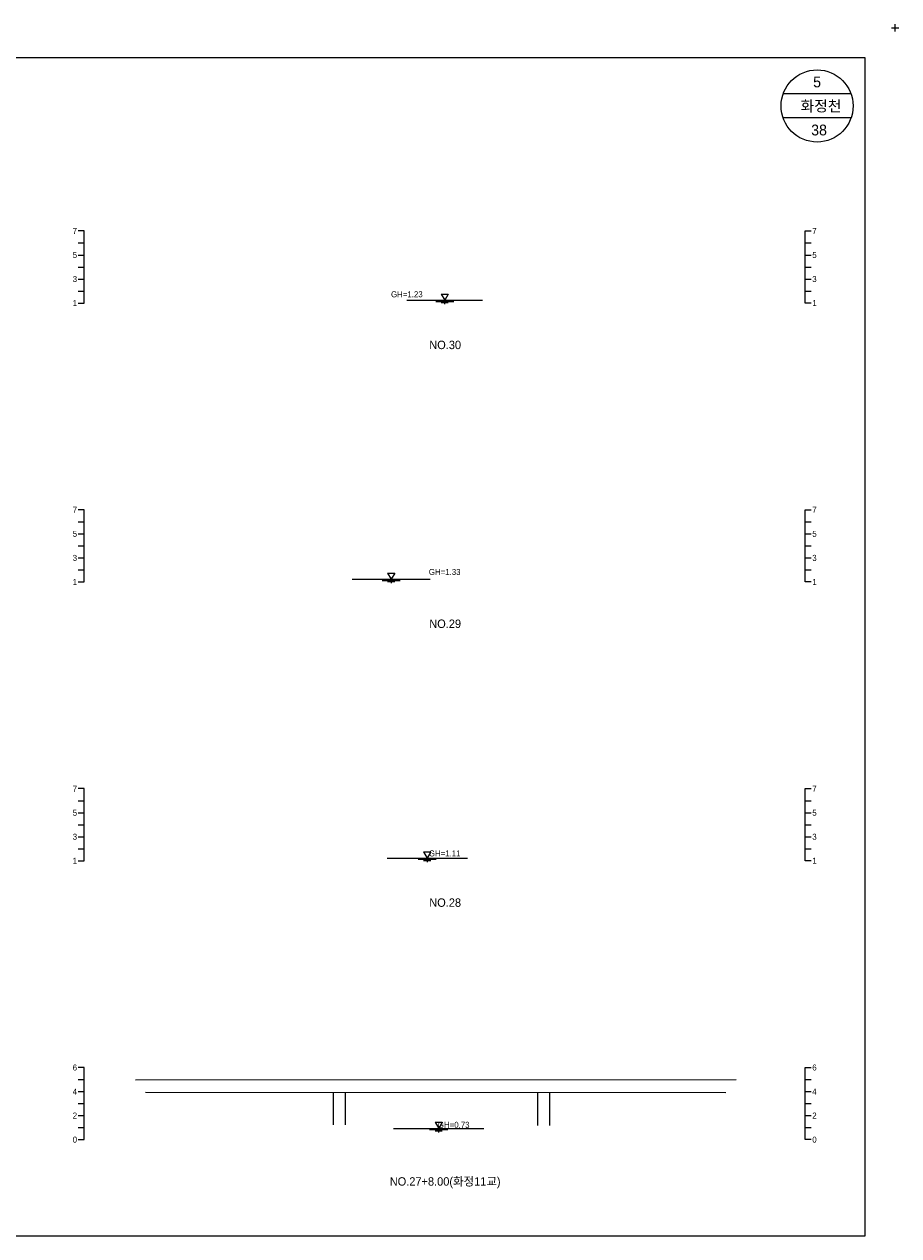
# Model space of a CAD drawing. Header units: metres. Extents: x 14522 to 15395, y -153 to 498.
# Tile 22 of 38: x 14595 to 14668, y 397 to 498. Entities that reach past the tile are written whole.
import ezdxf
from ezdxf.enums import TextEntityAlignment as Align

# ---------------------------------------------------------------- set-up
doc = ezdxf.new("R2010")
doc.units = ezdxf.units.M
doc.layers.add('BOX', color=5, linetype='CONTINUOUS')
doc.layers.add('DT2', color=7, linetype='CONTINUOUS')
for name, color, linetype, lineweight in [('DT1', 3, 'CONTINUOUS', 0), ('LT1', 4, 'CONTINUOUS', 0), ('ST1', 7, 'CONTINUOUS', 0)]:
    doc.layers.add(name, color=color, linetype=linetype, lineweight=lineweight)
doc.styles.get("Standard").update_dxf_attribs({"font": 'Gulim.ttf'})

# ---------------------------------------------------------------- blocks, each defined once
blk = doc.blocks.new('SWL')
at = {"layer": 'LT1'}
for p, q in [((-15, 0), (15, 0)), ((-3, 5.2), (3, 5.2)), ((-3, 5.2), (0, 0)), ((3, 5.2), (0, 0)), ((-7.5, -0.9), (7.5, -0.9)), ((-3, -1.8), (3, -1.8)), ((-0.4, -2.7), (0.4, -2.7))]:
    blk.add_line(p, q, dxfattribs=at)

msp = doc.modelspace()

# ---------------------------------------------------------------- linework, layer by layer
at = {"layer": 'BOX'}
for p, q in [((14663.83, 492), (14658.17, 492)), ((14663.83, 490), (14658.17, 490))]:
    msp.add_line(p, q, dxfattribs=at)
msp.add_lwpolyline([(14525, 397), (14665, 397), (14665, 495), (14525, 495)], close=True, dxfattribs=at)
msp.add_circle((14661, 491), 3, dxfattribs=at)
at = {"layer": 'DT1'}
for p, q in [((14626.85, 474.83), (14633.15, 474.83)), ((14622.3, 451.62), (14628.8, 451.62)), ((14625.2, 428.41), (14631.9, 428.41)), ((14604.25, 409.97), (14654.25, 409.99)), ((14653.4, 408.88), (14605.1, 408.93)), ((14620.75, 406.23), (14620.75, 408.91)), ((14621.75, 406.23), (14621.75, 408.91)), ((14637.75, 406.18), (14637.75, 408.9)), ((14638.75, 406.18), (14638.75, 408.9)), ((14625.75, 405.92), (14633.25, 405.92))]:
    msp.add_line(p, q, dxfattribs=at)
at = {"layer": 'LT1'}
for p, q in [((14667.2, 497.5), (14667.8, 497.5)), ((14667.2, 497.5), (14667.8, 497.5)), ((14667.5, 497.2), (14667.5, 497.8)), ((14667.5, 497.2), (14667.5, 497.8))]:
    msp.add_line(p, q, dxfattribs=at)
at = {"layer": 'ST1'}
for p, q in [((14600, 480.6), (14599.5, 480.6)), ((14600, 474.6), (14600, 480.6)), ((14660, 474.6), (14660, 480.6)), ((14660, 480.6), (14660.5, 480.6)), ((14599.5, 479.6), (14600, 479.6)), ((14660, 479.6), (14660.5, 479.6)), ((14599.5, 478.6), (14600, 478.6)), ((14660, 478.6), (14660.5, 478.6)), ((14599.5, 477.6), (14600, 477.6)), ((14660, 477.6), (14660.5, 477.6)), ((14599.5, 476.6), (14600, 476.6)), ((14660, 476.6), (14660.5, 476.6)), ((14599.5, 475.6), (14600, 475.6)), ((14660, 475.6), (14660.5, 475.6)), ((14599.5, 474.6), (14600, 474.6)), ((14660.5, 474.6), (14660, 474.6)), ((14600, 457.4), (14599.5, 457.4)), ((14600, 451.4), (14600, 457.4)), ((14660, 451.4), (14660, 457.4)), ((14660, 457.4), (14660.5, 457.4)), ((14599.5, 456.4), (14600, 456.4)), ((14660, 456.4), (14660.5, 456.4)), ((14599.5, 455.4), (14600, 455.4)), ((14660, 455.4), (14660.5, 455.4)), ((14599.5, 454.4), (14600, 454.4)), ((14660, 454.4), (14660.5, 454.4)), ((14599.5, 453.4), (14600, 453.4)), ((14660, 453.4), (14660.5, 453.4)), ((14599.5, 452.4), (14600, 452.4)), ((14660, 452.4), (14660.5, 452.4)), ((14599.5, 451.4), (14600, 451.4)), ((14660.5, 451.4), (14660, 451.4)), ((14600, 434.2), (14599.5, 434.2)), ((14600, 428.2), (14600, 434.2)), ((14660, 428.2), (14660, 434.2)), ((14660, 434.2), (14660.5, 434.2)), ((14599.5, 433.2), (14600, 433.2)), ((14660, 433.2), (14660.5, 433.2)), ((14599.5, 432.2), (14600, 432.2)), ((14660, 432.2), (14660.5, 432.2)), ((14599.5, 431.2), (14600, 431.2)), ((14660, 431.2), (14660.5, 431.2)), ((14599.5, 430.2), (14600, 430.2)), ((14660, 430.2), (14660.5, 430.2)), ((14599.5, 429.2), (14600, 429.2)), ((14660, 429.2), (14660.5, 429.2)), ((14599.5, 428.2), (14600, 428.2)), ((14660.5, 428.2), (14660, 428.2)), ((14600, 411), (14599.5, 411)), ((14600, 405), (14600, 411)), ((14660, 405), (14660, 411)), ((14660, 411), (14660.5, 411)), ((14599.5, 410), (14600, 410)), ((14660, 410), (14660.5, 410)), ((14599.5, 409), (14600, 409)), ((14660, 409), (14660.5, 409)), ((14599.5, 408), (14600, 408)), ((14660, 408), (14660.5, 408)), ((14599.5, 407), (14600, 407)), ((14660, 407), (14660.5, 407)), ((14599.5, 406), (14600, 406)), ((14660, 406), (14660.5, 406)), ((14599.5, 405), (14600, 405)), ((14660.5, 405), (14660, 405))]:
    msp.add_line(p, q, dxfattribs=at)

# ---------------------------------------------------------------- block references
at = {"layer": 'DT1', "xscale": 0.1, "yscale": 0.1, "zscale": 0.1}
for p in [(14630, 474.83), (14625.55, 451.62), (14628.55, 428.41), (14629.5, 405.92)]:
    msp.add_blockref('SWL', p, dxfattribs=at)

# ---------------------------------------------------------------- texts
at = {"layer": 'DT1'}
for s, p in [('7', (14599.4, 480.6)), ('5', (14599.4, 478.6)), ('3', (14599.4, 476.6)), ('1', (14599.4, 474.6)), ('7', (14599.4, 457.4)), ('5', (14599.4, 455.4)), ('3', (14599.4, 453.4)), ('1', (14599.4, 451.4)), ('7', (14599.4, 434.2)), ('5', (14599.4, 432.2)), ('3', (14599.4, 430.2)), ('1', (14599.4, 428.2)), ('6', (14599.4, 411)), ('4', (14599.4, 409)), ('2', (14599.4, 407)), ('0', (14599.4, 405))]:
    msp.add_text(s, height=0.5, dxfattribs=at).set_placement(p, align=Align.MIDDLE_RIGHT)
for s, p in [('7', (14660.6, 480.6)), ('5', (14660.6, 478.6)), ('3', (14660.6, 476.6)), ('1', (14660.6, 474.6)), ('7', (14660.6, 457.4)), ('5', (14660.6, 455.4)), ('3', (14660.6, 453.4)), ('1', (14660.6, 451.4)), ('7', (14660.6, 434.2)), ('5', (14660.6, 432.2)), ('3', (14660.6, 430.2)), ('1', (14660.6, 428.2)), ('6', (14660.6, 411)), ('4', (14660.6, 409)), ('2', (14660.6, 407)), ('0', (14660.6, 405))]:
    msp.add_text(s, height=0.5, dxfattribs=at).set_placement(p, align=Align.MIDDLE_LEFT)
for s, p in [('GH=1.23', (14626.85, 475.33)), ('GH=1.23', (14626.85, 475.33)), ('GH=1.33', (14630, 452.23)), ('GH=1.33', (14630, 452.23)), ('GH=1.11', (14630, 428.81)), ('GH=1.11', (14630, 428.81)), ('GH=0.73', (14630.75, 406.23))]:
    msp.add_text(s, height=0.5, dxfattribs=at).set_placement(p, align=Align.MIDDLE_CENTER)
at = {"layer": 'DT2'}
for s, height, p in [(' 5 ', 0.9, (14661, 493)), ('  화정천', 0.9, (14661, 491)), (' 38', 0.9, (14661, 489)), ('NO.30', 0.7, (14630.04, 471.12)), ('NO.29', 0.7, (14630.04, 447.92)), ('NO.28', 0.7, (14630.04, 424.72)), ('NO.27+8.00(화정11교)', 0.7, (14630.04, 401.52))]:
    msp.add_text(s, height=height, dxfattribs=at).set_placement(p, align=Align.MIDDLE_CENTER)

doc.saveas('drawing.dxf')
